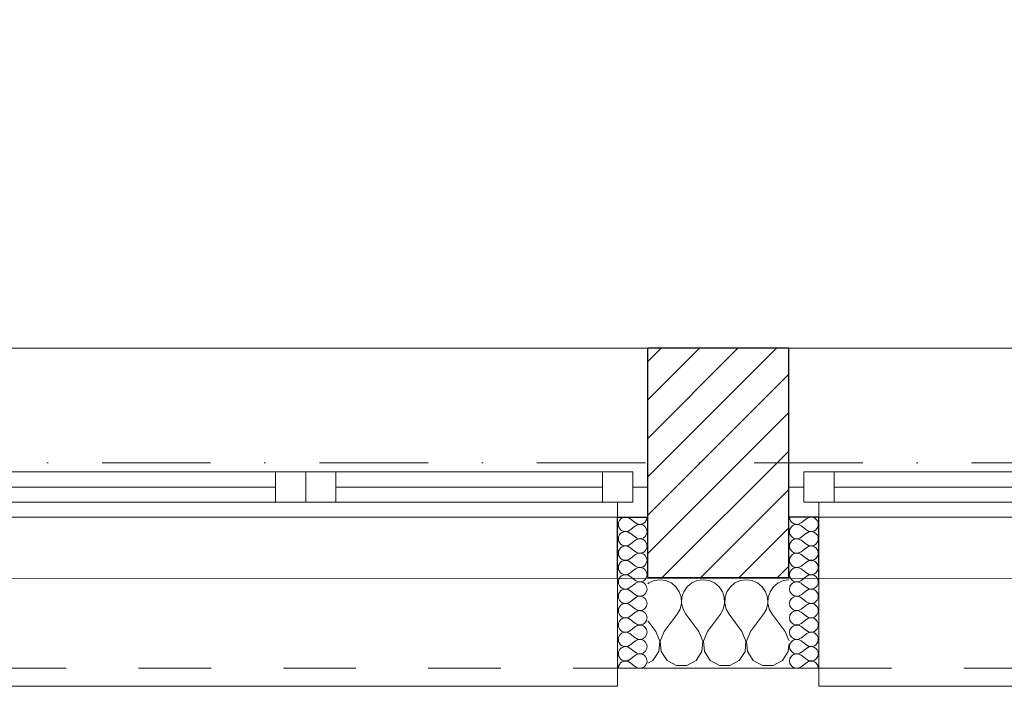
# Model space of a CAD drawing. Header units: millimetres. Extents: x -140780 to 266886, y -104422 to 233759.
# Tile 4 of 104: x 180653 to 182285, y 106825 to 107929. Entities that reach past the tile are written whole.
import ezdxf

# ---------------------------------------------------------------- set-up
doc = ezdxf.new("R2010")
doc.units = ezdxf.units.MM
doc.header["$MEASUREMENT"] = 0
doc.linetypes.add('Kropki i Kreski', pattern=[360, 180, -90, 0, -90])
doc.linetypes.add('Przerywana', pattern=[240, 120, -120])
for name, color, linetype in [('Konstrukcja - Siatki mod', 7, 'Continuous'), ('KR_INW', 7, 'Continuous'), ('NAPIS_SODON', 7, 'Continuous'), ('Okna ArchiCADa', 7, 'Continuous')]:
    doc.layers.add(name, color=color, linetype=linetype)
doc.layers.add('Konstrukcja - Siatki mod_Nr_pióra__48', color=7, linetype='Continuous', lineweight=15, true_color=0xa80f02)
doc.layers.add('KR_INW_Nr_pióra__102', color=7, linetype='Continuous', lineweight=5, true_color=0xcccccc)
for name, color, linetype, lineweight in [('KR_INW_Nr_pióra__101', 252, 'Continuous', 5), ('KR_INW_Nr_pióra__27', 7, 'Continuous', 25), ('KR_INW_Nr_pióra__47', 7, 'Continuous', 15), ('NAPIS_SODON_Nr_pióra__1', 7, 'Continuous', 13), ('Okna ArchiCADa_Nr_pióra__1', 7, 'Continuous', 13), ('Okna ArchiCADa_Nr_pióra__27', 7, 'Continuous', 25)]:
    doc.layers.add(name, color=color, linetype=linetype, lineweight=lineweight)

# ---------------------------------------------------------------- blocks, each defined once
blk = doc.blocks.new('Strop_1', base_point=(179225, 121523.3))
at = {"layer": 'NAPIS_SODON_Nr_pióra__1', "linetype": 'Continuous', "flags": 128}
blk.add_lwpolyline([(179225, 121523.3), (179225.9, 107003.8), (250898.3, 107008.3), (250897.4, 121527.8)], close=True, dxfattribs=at)
blk = doc.blocks.new('*X150')
at = {"layer": 'KR_INW_Nr_pióra__102', "linetype": 'Continuous'}
for p, q in [((181695.5, 106996.2), (181694, 106995)), ((181704.5, 107000.2), (181695.5, 106996.2)), ((181714.3, 107001.6), (181704.5, 107000.2)), ((181724, 107000.2), (181714.3, 107001.6)), ((181733.1, 106996.2), (181724, 107000.2)), ((181740.6, 106989.9), (181733.1, 106996.2)), ((181766.9, 106996.2), (181759.4, 106989.9)), ((181776, 107000.2), (181766.9, 106996.2)), ((181785.7, 107001.6), (181776, 107000.2)), ((181795.5, 107000.2), (181785.7, 107001.6)), ((181804.5, 106996.2), (181795.5, 107000.2)), ((181812.1, 106989.9), (181804.5, 106996.2)), ((181838.4, 106996.2), (181830.8, 106989.9)), ((181847.4, 107000.2), (181838.4, 106996.2)), ((181857.1, 107001.6), (181847.4, 107000.2)), ((181866.9, 107000.2), (181857.1, 107001.6)), ((181875.9, 106996.2), (181866.9, 107000.2)), ((181883.5, 106989.9), (181875.9, 106996.2)), ((181909.8, 106996.2), (181902.2, 106989.9)), ((181918.8, 107000.2), (181909.8, 106996.2)), ((181927.6, 107001.4), (181918.8, 107000.2)), ((181746.2, 106981.8), (181740.6, 106989.9)), ((181749.4, 106972.5), (181746.2, 106981.8)), ((181753.8, 106981.8), (181750.6, 106972.5)), ((181759.4, 106989.9), (181753.8, 106981.8)), ((181817.7, 106981.8), (181812.1, 106989.9)), ((181820.8, 106972.5), (181817.7, 106981.8)), ((181825.2, 106981.8), (181822.1, 106972.5)), ((181830.8, 106989.9), (181825.2, 106981.8)), ((181889.1, 106981.8), (181883.5, 106989.9)), ((181892.2, 106972.5), (181889.1, 106981.8)), ((181896.6, 106981.8), (181893.5, 106972.5)), ((181902.2, 106989.9), (181896.6, 106981.8)), ((181747.6, 106953.1), (181749.9, 106962.6)), ((181749.9, 106962.6), (181749.4, 106972.5)), ((181750.6, 106972.5), (181750.1, 106962.6)), ((181750.1, 106962.6), (181752.4, 106953.1)), ((181819.1, 106953.1), (181821.3, 106962.6)), ((181821.3, 106962.6), (181820.8, 106972.5)), ((181822.1, 106972.5), (181821.6, 106962.6)), ((181821.6, 106962.6), (181823.8, 106953.1)), ((181890.5, 106953.1), (181892.7, 106962.6)), ((181892.7, 106962.6), (181892.2, 106972.5)), ((181893.5, 106972.5), (181893, 106962.6)), ((181893, 106962.6), (181895.2, 106953.1)), ((181721.4, 106915.9), (181742.9, 106944.4)), ((181742.9, 106944.4), (181747.6, 106953.1)), ((181752.4, 106953.1), (181757.1, 106944.4)), ((181778.6, 106915.9), (181757.1, 106944.4)), ((181792.9, 106915.9), (181814.3, 106944.4)), ((181814.3, 106944.4), (181819.1, 106953.1)), ((181823.8, 106953.1), (181828.6, 106944.4)), ((181850, 106915.9), (181828.6, 106944.4)), ((181864.3, 106915.9), (181885.7, 106944.4)), ((181885.7, 106944.4), (181890.5, 106953.1)), ((181895.2, 106953.1), (181900, 106944.4)), ((181921.4, 106915.9), (181900, 106944.4)), ((181707.1, 106915.9), (181694, 106933.4)), ((181713.9, 106899.8), (181707.1, 106915.9)), ((181721.4, 106915.9), (181714.7, 106899.8)), ((181785.3, 106899.8), (181778.6, 106915.9)), ((181792.9, 106915.9), (181786.1, 106899.8)), ((181856.7, 106899.8), (181850, 106915.9)), ((181864.3, 106915.9), (181857.6, 106899.8)), ((181927.6, 106901), (181921.4, 106915.9)), ((181712.2, 106882.5), (181713.9, 106899.8)), ((181714.7, 106899.8), (181716.3, 106882.5)), ((181783.7, 106882.5), (181785.3, 106899.8)), ((181786.1, 106899.8), (181787.8, 106882.5)), ((181855.1, 106882.5), (181856.7, 106899.8)), ((181857.6, 106899.8), (181859.2, 106882.5)), ((181926.5, 106882.5), (181927.6, 106894.4)), ((181702.6, 106868), (181712.2, 106882.5)), ((181716.3, 106882.5), (181726, 106868)), ((181774, 106868), (181783.7, 106882.5)), ((181787.8, 106882.5), (181797.4, 106868)), ((181845.5, 106868), (181855.1, 106882.5)), ((181859.2, 106882.5), (181868.8, 106868)), ((181916.9, 106868), (181926.5, 106882.5)), ((181694, 106863.4), (181702.6, 106868)), ((181726, 106868), (181741.3, 106859.8)), ((181758.7, 106859.8), (181774, 106868)), ((181797.4, 106868), (181812.7, 106859.8)), ((181830.1, 106859.8), (181845.5, 106868)), ((181868.8, 106868), (181884.2, 106859.8)), ((181901.6, 106859.8), (181916.9, 106868)), ((181741.3, 106859.8), (181758.7, 106859.8)), ((181812.7, 106859.8), (181830.1, 106859.8)), ((181884.2, 106859.8), (181901.6, 106859.8))]:
    blk.add_line(p, q, dxfattribs=at)
blk = doc.blocks.new('*X172')
at = {"layer": 'KR_INW_Nr_pióra__102', "linetype": 'Continuous'}
for p, q in [((181947.9, 107095.6), (181957.4, 107102.8)), ((181947.9, 107090.9), (181957.4, 107083.7)), ((181947.9, 107071.8), (181957.4, 107079)), ((181947.9, 107067), (181957.4, 107059.9)), ((181947.9, 107048), (181957.4, 107055.1)), ((181947.9, 107043.2), (181957.4, 107036.1)), ((181947.9, 107024.2), (181957.4, 107031.3)), ((181947.9, 107019.4), (181957.4, 107012.3)), ((181947.9, 107000.4), (181957.4, 107007.5)), ((181947.9, 106995.6), (181957.4, 106988.5)), ((181947.9, 106976.6), (181957.4, 106983.7)), ((181947.9, 106971.8), (181957.4, 106964.7)), ((181947.9, 106952.8), (181957.4, 106959.9)), ((181947.9, 106948), (181957.4, 106940.9)), ((181947.9, 106929), (181957.4, 106936.1)), ((181947.9, 106924.2), (181957.4, 106917)), ((181947.9, 106905.1), (181957.4, 106912.3)), ((181947.9, 106900.4), (181957.4, 106893.2)), ((181947.9, 106881.3), (181957.4, 106888.5)), ((181947.9, 106876.6), (181957.4, 106869.4)), ((181947.9, 106857.5), (181957.4, 106864.7))]:
    blk.add_line(p, q, dxfattribs=at)
for centre, start, end in [((181940.7, 107105.1), 180, 306.8699), ((181940.7, 107081.3), 53.1301, 306.8699), ((181964.6, 107093.2), 0, 126.8699), ((181964.6, 107093.2), 233.1301, 0), ((181964.6, 107069.4), 0, 126.8699), ((181940.7, 107057.5), 53.1301, 306.8699), ((181964.6, 107069.4), 233.1301, 0), ((181964.6, 107045.6), 0, 126.8699), ((181940.7, 107033.7), 53.1301, 306.8699), ((181964.6, 107045.6), 233.1301, 0), ((181964.6, 107021.8), 0, 126.8699), ((181940.7, 107009.9), 53.1301, 306.8699), ((181964.6, 107021.8), 233.1301, 0), ((181964.6, 106998), 0, 126.8699), ((181940.7, 106986.1), 53.1301, 306.8699), ((181964.6, 106998), 233.1301, 0), ((181964.6, 106974.2), 0, 126.8699), ((181940.7, 106962.3), 53.1301, 306.8699), ((181964.6, 106974.2), 233.1301, 0), ((181964.6, 106950.4), 0, 126.8699), ((181940.7, 106938.5), 53.1301, 306.8699), ((181964.6, 106950.4), 233.1301, 0), ((181964.6, 106926.6), 0, 126.8699), ((181940.7, 106914.7), 53.1301, 306.8699), ((181964.6, 106926.6), 233.1301, 0), ((181964.6, 106902.8), 0, 126.8699), ((181940.7, 106890.9), 53.1301, 306.8699), ((181964.6, 106902.8), 233.1301, 0), ((181940.7, 106867), 53.1301, 306.8699), ((181964.6, 106879), 0, 126.8699), ((181964.6, 106879), 233.1301, 0), ((181964.6, 106855.1), 0, 126.8699)]:
    blk.add_arc(centre, 11.9, start, end, dxfattribs=at)
blk = doc.blocks.new('*X175')
at = {"layer": 'KR_INW_Nr_pióra__102', "linetype": 'Continuous'}
for p, q in [((181673.7, 107095.6), (181664.2, 107102.8)), ((181673.7, 107090.9), (181664.2, 107083.7)), ((181673.7, 107071.8), (181664.2, 107079)), ((181673.7, 107067), (181664.2, 107059.9)), ((181673.7, 107048), (181664.2, 107055.1)), ((181673.7, 107043.2), (181664.2, 107036.1)), ((181673.7, 107024.2), (181664.2, 107031.3)), ((181673.7, 107019.4), (181664.2, 107012.3)), ((181673.7, 107000.4), (181664.2, 107007.5)), ((181673.7, 106995.6), (181664.2, 106988.5)), ((181673.7, 106976.6), (181664.2, 106983.7)), ((181673.7, 106971.8), (181664.2, 106964.7)), ((181673.7, 106952.8), (181664.2, 106959.9)), ((181673.7, 106948), (181664.2, 106940.9)), ((181673.7, 106929), (181664.2, 106936.1)), ((181673.7, 106924.2), (181664.2, 106917)), ((181673.7, 106905.1), (181664.2, 106912.3)), ((181673.7, 106900.4), (181664.2, 106893.2)), ((181673.7, 106881.3), (181664.2, 106888.5)), ((181673.7, 106876.6), (181664.2, 106869.4)), ((181673.7, 106857.5), (181664.2, 106864.7))]:
    blk.add_line(p, q, dxfattribs=at)
for centre, start, end in [((181657.1, 107093.2), 53.1301, 180), ((181657.1, 107093.2), 180, 306.8699), ((181680.9, 107105.1), 233.1301, 0), ((181680.9, 107081.3), 233.1301, 126.8699), ((181657.1, 107069.4), 53.1301, 180), ((181657.1, 107069.4), 180, 306.8699), ((181657.1, 107045.6), 53.1301, 180), ((181680.9, 107057.5), 233.1301, 126.8699), ((181657.1, 107045.6), 180, 306.8699), ((181680.9, 107033.7), 233.1301, 126.8699), ((181657.1, 107021.8), 53.1301, 180), ((181657.1, 107021.8), 180, 306.8699), ((181657.1, 106998), 53.1301, 180), ((181680.9, 107009.9), 233.1301, 126.8699), ((181657.1, 106998), 180, 306.8699), ((181680.9, 106986.1), 233.1301, 126.8699), ((181657.1, 106974.2), 53.1301, 180), ((181657.1, 106974.2), 180, 306.8699), ((181657.1, 106950.4), 53.1301, 180), ((181680.9, 106962.3), 233.1301, 126.8699), ((181657.1, 106950.4), 180, 306.8699), ((181680.9, 106938.5), 233.1301, 126.8699), ((181657.1, 106926.6), 53.1301, 180), ((181657.1, 106926.6), 180, 306.8699), ((181657.1, 106902.8), 53.1301, 180), ((181680.9, 106914.7), 233.1301, 126.8699), ((181657.1, 106902.8), 180, 306.8699), ((181680.9, 106890.9), 233.1301, 126.8699), ((181657.1, 106879), 53.1301, 180), ((181657.1, 106879), 180, 306.8699), ((181680.9, 106867), 233.1301, 126.8699), ((181657.1, 106855.1), 53.1301, 180)]:
    blk.add_arc(centre, 11.9, start, end, dxfattribs=at)
blk = doc.blocks.new('Okno dwuskrzydłowe 19_5')
at = {"layer": 'Okna ArchiCADa_Nr_pióra__1', "linetype": 'Continuous'}
for p, q in [((-566.8, 230), (566.8, 230)), ((-541.8, 25), (-491.8, 25)), ((-541.8, -25), (-541.8, 25)), ((-491.8, 25), (-50, 25)), ((-491.8, 25), (-491.8, -25)), ((-491.8, 25), (-50, 25)), ((-50, -25), (-50, 25)), ((-50, 25), (0, 25)), ((0, 25), (0, -25)), ((0, 25), (50, 25)), ((0, -25), (0, 25)), ((50, 25), (491.8, 25)), ((50, 25), (50, -25)), ((50, 25), (491.8, 25)), ((491.8, -25), (491.8, 25)), ((491.8, 25), (541.8, 25)), ((541.8, 25), (541.8, -25)), ((-566.8, 0), (-541.8, 0)), ((-541.8, 0), (-541.8, -25)), ((-491.8, 0), (-50, 0)), ((50, 0), (491.8, 0)), ((541.8, -25), (541.8, 0)), ((541.8, 0), (566.8, 0)), ((-541.8, -25), (-516.8, -25)), ((-491.8, -25), (-541.8, -25)), ((-516.8, -25), (-516.8, -50)), ((-50, -25), (-491.8, -25)), ((0, -25), (-50, -25)), ((50, -25), (0, -25)), ((491.8, -25), (50, -25)), ((541.8, -25), (491.8, -25)), ((516.8, -50), (516.8, -25)), ((516.8, -25), (541.8, -25)), ((-516.8, -50), (-566.8, -50)), ((0, -50), (-516.8, -50)), ((516.8, -50), (0, -50)), ((566.8, -50), (516.8, -50)), ((-516.8, -300), (-516.8, -330)), ((516.8, -330), (516.8, -300)), ((-516.8, -330), (516.8, -330))]:
    blk.add_line(p, q, dxfattribs=at)
at = {"layer": 'Okna ArchiCADa_Nr_pióra__1', "linetype": 'Przerywana'}
blk.add_line((-516.8, -300), (516.8, -300), dxfattribs=at)
at = {"layer": 'Okna ArchiCADa_Nr_pióra__27', "linetype": 'Continuous'}
for p, q in [((-566.8, -50), (-566.8, 0)), ((566.8, -50), (566.8, 0)), ((-516.8, -50), (-566.8, -50)), ((516.8, -50), (566.8, -50))]:
    blk.add_line(p, q, dxfattribs=at)
blk = doc.blocks.new('Ściana_3', base_point=(179075.1, 106855.1))
at = {"layer": 'KR_INW_Nr_pióra__101', "linetype": 'Continuous'}
h = blk.add_hatch(dxfattribs=at)
h.set_pattern_fill('Cegła_licówka', color=256, style=0, pattern_type=2)
h.set_pattern_definition([(45, (0, 0), (-31.819804, 31.819804), [])])
h.paths.add_polyline_path([(181694, 107155.1), (181694, 107105.1), (181694, 107005.1), (181927.6, 107005.1), (181927.6, 107105.1), (181927.6, 107155.1), (181927.6, 107385.1), (181694, 107385.1)])
at = {"layer": 'KR_INW_Nr_pióra__27', "linetype": 'Continuous'}
for p, q in [((181694, 107155.1), (181694, 107385.1)), ((181927.6, 107155.1), (181927.6, 107385.1)), ((181694, 107105.1), (181694, 107155.1)), ((181927.6, 107105.1), (181927.6, 107155.1)), ((181644, 107005.1), (181644, 107105.1)), ((181644, 107105.1), (181694, 107105.1)), ((181694, 107005.1), (181694, 107105.1)), ((181927.6, 107005.1), (181927.6, 107105.1)), ((181977.6, 107105.1), (181927.6, 107105.1)), ((181977.6, 107005.1), (181977.6, 107105.1)), ((181694, 107005.1), (181927.6, 107005.1))]:
    blk.add_line(p, q, dxfattribs=at)
at = {"layer": 'KR_INW_Nr_pióra__27', "linetype": 'Continuous', "flags": 128}
blk.add_lwpolyline([(181927.6, 107385.1), (181694, 107385.1)], dxfattribs=at)
at = {"layer": 'KR_INW_Nr_pióra__47', "linetype": 'Continuous'}
for p, q in [((181694, 107105.1), (181644, 107105.1)), ((181644, 107105.1), (181644, 106855.1)), ((181927.6, 107105.1), (181977.6, 107105.1)), ((181977.6, 107105.1), (181977.6, 106855.1)), ((181644, 106855.1), (181644, 107005.1)), ((181977.6, 106855.1), (181977.6, 107005.1)), ((181694, 106855.1), (181644, 106855.1)), ((181927.6, 106855.1), (181977.6, 106855.1))]:
    blk.add_line(p, q, dxfattribs=at)
at = {"layer": 'KR_INW_Nr_pióra__47', "linetype": 'Continuous', "flags": 128}
blk.add_lwpolyline([(181694, 106855.1), (181927.6, 106855.1)], dxfattribs=at)
at = {"layer": 'KR_INW'}
for name in ['*X175', '*X172', '*X150']:
    blk.add_blockref(name, (0, 0), dxfattribs=at)
at = {"layer": 'Okna ArchiCADa', "color": 21, "linetype": 'Continuous', "lineweight": 13, "true_color": 0xff9955, "zscale": 1000}
for p in [(181127.2, 107155.1), (182494.4, 107155.1)]:
    blk.add_blockref('Okno dwuskrzydłowe 19_5', p, dxfattribs=at)
blk = doc.blocks.new('Standardowy znacznik siatki_10')
at = {"layer": 'Konstrukcja - Siatki mod_Nr_pióra__48', "linetype": 'Kropki i Kreski'}
blk.add_line((1000, 0), (72912, 0), dxfattribs=at)

msp = doc.modelspace()

# ---------------------------------------------------------------- block references
at = {"layer": 'Konstrukcja - Siatki mod', "color": 8, "linetype": 'Continuous', "lineweight": 13, "zscale": 1000}
msp.add_blockref('Standardowy znacznik siatki_10', (177989.3, 107195.1), dxfattribs=at)
at = {"layer": 'KR_INW'}
msp.add_blockref('Ściana_3', (179075.1, 106855.1), dxfattribs=at)
at = {"layer": 'NAPIS_SODON', "linetype": 'Continuous'}
msp.add_blockref('Strop_1', (179225, 121523.3), dxfattribs=at)

doc.saveas('drawing.dxf')
